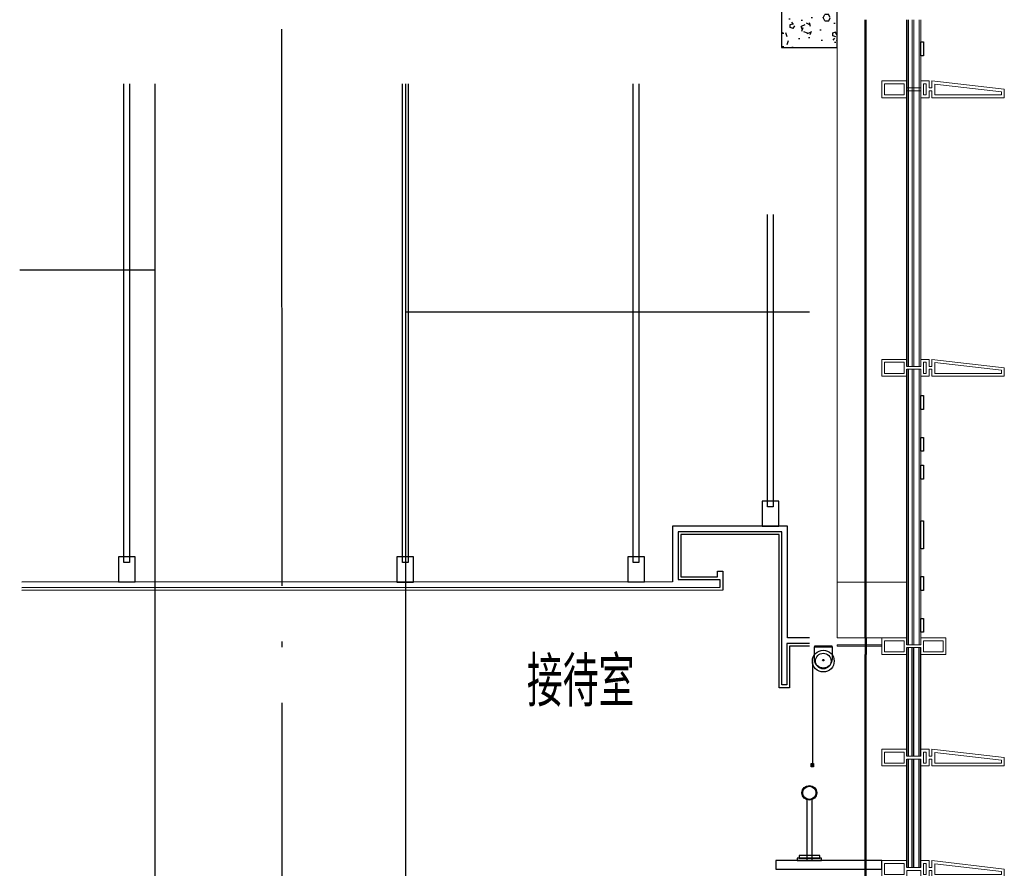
# Model space of a CAD drawing. Extents: x 1147314 to 1218578, y -272074 to -241968.
# Tile 43 of 47: x 1212814 to 1216349, y -265769 to -262722. Entities that reach past the tile are written whole.
import ezdxf

# ---------------------------------------------------------------- set-up
doc = ezdxf.new("R2010")
doc.units = 0
doc.header["$LTSCALE"] = 1000
doc.header["$MEASUREMENT"] = 0
doc.linetypes.add('230303生产综合楼-平面图_t8$0$DOTE', pattern=[2.42, 2, -0.2, 0.02, -0.2])
for name, color, linetype in [('A-DOOR-FIRE', 4, 'Continuous'), ('A-看线', 115, 'Continuous'), ('DOTE', 1, 'Continuous'), ('FF-窗帘-JYZS', 8, 'Continuous'), ('LY_MC_section A', 140, 'Continuous'), ('PUB_HATCH', 8, 'Continuous'), ('PUB_TEXT', 7, 'Continuous'), ('SURFACE', 6, 'Continuous'), ('WALL', 255, 'Continuous'), ('吊顶', 183, 'Continuous'), ('墙身抹灰', 6, 'Continuous')]:
    doc.layers.add(name, color=color, linetype=linetype)
for name, color, linetype, lineweight in [('A-WALL-INSL', 241, 'Continuous', 0), ('WALL-CURT-GLAZ', 120, 'Continuous', 0), ('WALL-CURT-METL', 211, 'Continuous', 0)]:
    doc.layers.add(name, color=color, linetype=linetype, lineweight=lineweight)
doc.styles.add('_TCH_DIM', font='SIMPLEX', dxfattribs={"bigfont": 'GBCBIG'})

# ---------------------------------------------------------------- blocks, each defined once
blk = doc.blocks.new('A$C42b86bd6')
at = {"layer": 'A-看线'}
for points in [[(286, 0), (286, -60)], [(290, 0), (290, -60)]]:
    blk.add_lwpolyline(points, dxfattribs=at)
at = {"layer": 'WALL-CURT-METL'}
for points in [[(230, -60), (230, 0), (140, 0), (140, -25), (90, -25), (90, 0), (0, 0), (0, -60), (90, -60), (90, -35), (140, -35), (140, -60)], [(80, -25), (80, -10), (10, -10), (10, -50), (80, -50)], [(220, -50), (220, -10), (150, -10), (150, -35), (150, -50)]]:
    blk.add_lwpolyline(points, close=True, dxfattribs=at)
blk = doc.blocks.new('A$C827e71c0')
at = {"layer": 'A-DOOR-FIRE'}
blk.add_blockref('A$C42b86bd6', (-90, 0), dxfattribs=at)
blk = doc.blocks.new('A$C37e4a2ef')
at = {"layer": 'A-看线'}
for points in [[(196, -60), (196, 0)], [(200, -60), (200, 0)]]:
    blk.add_lwpolyline(points, dxfattribs=at)
at = {"layer": 'WALL-CURT-METL'}
for points in [[(140, -60), (50, -60), (50, -35), (0, -35), (0, -60), (-30, -60), (-30, -35), (-40, -35), (-40, -60), (-300, -60), (-300, -30), (-40, 0), (-40, -25), (-30, -25), (-30, 0), (0, 0), (0, -25), (50, -25), (50, 0), (140, 0)], [(-50, -50), (-50, -11.2), (-290, -38.9), (-290, -50)], [(-20, -10), (-10, -10), (-10, -50), (-20, -50)], [(130, -25), (130, -10), (60, -10), (60, -50), (130, -50)]]:
    blk.add_lwpolyline(points, close=True, dxfattribs=at)
blk = doc.blocks.new('A$C38d1714a')
at = {"layer": 'A-WALL-INSL'}
blk.add_lwpolyline([(0, 0), (250, 0), (250, -200), (0, -200)], close=True, dxfattribs=at)
blk = doc.blocks.new('A$Ca8bf0082')
at = {"layer": 'FF-窗帘-JYZS'}
blk.add_line((-7.2, -55.8), (-7.2, -424.9), dxfattribs=at)
for points in [[(0, -1.6), (64, -1.6), (64, 0), (0, 0)], [(-11.6, -420.7), (-2.8, -420.7), (-2.8, -432.6), (-11.6, -432.6)], [(-9.6, -422.7), (-4.8, -422.7), (-4.8, -430.6), (-9.6, -430.6)]]:
    blk.add_lwpolyline(points, close=True, dxfattribs=at)
blk.add_lwpolyline([(64, -1.6), (64, -44.8), (63.2, -51.2, -0.871795), (0.8, -51.2), (0, -44.8), (0, -1.6)], format="xyb", dxfattribs=at)
for centre, radius in [((32, -53.2), 39.2), ((32, -53.2), 28), ((32.4, -50.1), 2.73), ((-7.2, -424.9), 1.2)]:
    blk.add_circle(centre, radius, dxfattribs=at)
blk = doc.blocks.new('ew')
at = {"layer": '吊顶'}
for points in [[(1213208.1, -262951.9), (1213208.1, -264670.9), (1213188.1, -264670.9), (1213188.1, -262951.9)], [(1214208.1, -262952.1), (1214208.1, -264671.2), (1214188.1, -264671.2), (1214188.1, -262952.1)], [(1215036.9, -262951.9), (1215036.9, -264670.9), (1215016.9, -264670.9), (1215016.9, -262951.9)], [(1215519.2, -263421.9), (1215519.2, -264470.8), (1215499.2, -264470.8), (1215499.2, -263421.9)], [(1215649.2, -264941.9), (1215570.2, -264941.8), (1215570.2, -264540.8), (1215158.2, -264540.8), (1215158.2, -264740.9), (1212821.1, -264741.6)], [(1215649.2, -264961.9), (1215568.2, -264961.8), (1215568.2, -265110.8), (1215550.2, -265110.8), (1215550.2, -264560.8), (1215178.2, -264560.8), (1215178.2, -264732.5), (1215328.2, -264732.5), (1215328.2, -264760.8), (1212821.1, -264761.6)], [(1215649.2, -264971.9), (1215578.2, -264971.8), (1215578.2, -265120.8), (1215540.2, -265120.8), (1215540.2, -264570.8), (1215188.2, -264570.8), (1215188.2, -264722.5), (1215319.2, -264722.5), (1215319.2, -264702.8), (1215338.2, -264702.8), (1215338.2, -264770.8), (1212821.1, -264771.6)]]:
    blk.add_lwpolyline(points, dxfattribs=at)
for points in [[(1215539.2, -264450.8), (1215479.2, -264450.8), (1215479.2, -264540.8), (1215539.2, -264540.8)], [(1213228.1, -264650.9), (1213168.1, -264650.9), (1213168.1, -264740.9), (1213228.1, -264740.9)], [(1214228.1, -264651.2), (1214168.1, -264651.2), (1214168.1, -264741.2), (1214228.1, -264741.2)], [(1215056.9, -264650.9), (1214996.9, -264650.9), (1214996.9, -264740.9), (1215056.9, -264740.9)], [(1215056.9, -264650.9), (1214996.9, -264650.9), (1214996.9, -264740.9), (1215056.9, -264740.9)]]:
    blk.add_lwpolyline(points, close=True, dxfattribs=at)
at = {"layer": 'FF-窗帘-JYZS'}
blk.add_blockref('A$Ca8bf0082', (1215667.2, -264971.9), dxfattribs=at)

msp = doc.modelspace()

# ---------------------------------------------------------------- hatches: boundary and pattern name
at = {"layer": 'PUB_HATCH'}
h = msp.add_hatch(dxfattribs=at)
h.set_pattern_fill('加气混凝土', color=256, scale=20, style=0)
h.set_pattern_definition([(0, (-1035634.83, 107223.17), (120, 240), [0, -240]), (0, (-1035775.23, 107190.77), (120, 240), [0, -240]), (0, (-1035697.23, 107188.37), (120, 240), [0, -240]), (0, (-1035612.03, 107259.17), (120, 240), [0, -240]), (0, (-1035711.63, 107176.37), (120, 240), [0, -240]), (0, (-1035588.03, 107410.37), (120, 240), [0, -240]), (0, (-1035661.23, 107391.17), (120, 240), [0, -240]), (0, (-1035622.83, 107361.17), (120, 240), [0, -240]), (0, (-1035818.43, 107356.37), (120, 240), [0, -240]), (0, (-1035700.83, 107345.57), (120, 240), [0, -240]), (0, (-1035746.43, 107284.37), (120, 240), [0, -240]), (0, (-1035744.03, 107194.37), (120, 240), [0, -240]), (0, (-1035654.03, 107184.77), (120, 240), [0, -240]), (0, (-1035588.03, 107290.37), (120, 240), [0, -240]), (0, (-1035812.43, 107253.17), (120, 240), [0, -240]), (0, (-1035792.03, 107293.97), (120, 240), [0, -240]), (0, (-1035698.43, 107277.17), (120, 240), [0, -240]), (0, (-1035732.03, 107242.37), (120, 240), [0, -240]), (0, (-1035751.23, 107321.57), (120, 240), [0, -240]), (0, (-1035721.23, 107411.57), (120, 240), [0, -240]), (0, (-1035802.83, 107202.77), (120, 240), [0, -240]), (0, (-1035670.83, 107362.37), (120, 240), [0, -240]), (0, (-1035782.43, 107365.97), (120, 240), [0, -240]), (0, (-1035801.63, 107397.17), (120, 240), [0, -240]), (130.601294, (-1035602.771, 107335.222), (-599.99999337, 720.00000315), [10.536622, -4414.8444]), (18.4349488, (-1035619.914, 107339.794), (599.9999978, 239.9999982), [10.842096, -1507.05116]), (90, (-1035619.91, 107329.51), (120, 240), [10.285714, -469.71426]), (161.565051, (-1035609.63, 107326.08), (-600.000003, 239.9999821), [10.842096, -1507.05116]), (53.1301023, (-1035609.63, 107326.08), (120.0000002, 239.9999999), [11.428572, -1188.5714]), (135, (-1035600.486, 107203.79), (-120.0000145, 239.9999838), [9.697464, -669.12504]), (45, (-1035614.2, 107203.79), (119.9999992, 239.999999), [9.697464, -669.12504]), (135, (-1035607.34, 107196.94), (-120.0000145, 239.9999838), [9.697464, -669.12504]), (45, (-1035607.34, 107196.94), (119.9999992, 239.999999), [9.697464, -669.12504]), (116.565051, (-1035715.91, 107364.94), (-2e-05, 479.999987), [12.77753, -255.5506]), (180, (-1035721.63, 107376.37), (-120, 240), [13.714286, -226.2857]), (63.434949, (-1035741.06, 107364.94), (1e-06, 479.999998), [12.77753, -255.5506]), (116.565051, (-1035735.34, 107353.5), (-2e-05, 479.999987), [12.77753, -255.5506]), (0, (-1035735.34, 107353.5), (120, 240), [13.714286, -226.2857]), (63.434949, (-1035721.63, 107353.5), (1e-06, 479.999998), [12.77753, -255.5506]), (107.102728, (-1035625.629, 107283.794), (-359.999986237, 1200.000001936), [15.544538, -6513.161]), (143.972626, (-1035630.2, 107298.65), (-2279.9999711, 1679.9999981), [15.544538, -3248.808]), (180, (-1035642.77, 107307.8), (-120, 240), [14.857142, -225.14284]), (36.0273733, (-1035670.2, 107298.65), (2279.99998315, 1679.99998189), [15.544538, -3248.808]), (71.5650511, (-1035674.77, 107284.937), (360.00000185, 1199.99999793), [14.456126, -1503.43712]), (107.102728, (-1035670.2, 107270.079), (-359.999986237, 1200.000001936), [15.544538, -6513.161]), (143.972626, (-1035657.629, 107260.937), (-2279.9999711, 1679.9999981), [15.544538, -3248.808]), (0, (-1035657.63, 107260.94), (120, 240), [14.857142, -225.14284]), (36.0273733, (-1035642.771, 107260.937), (2279.99998315, 1679.99998189), [15.544538, -3248.808]), (71.5650511, (-1035630.2, 107270.08), (360.00000185, 1199.99999793), [14.456126, -1503.43712]), (150.255118, (-1035623.343, 107395.794), (-360.00000085, 239.99999703), [9.214008, -1925.72784]), (90, (-1035631.34, 107391.22), (120, 240), [9.142858, -470.8571]), (29.7448813, (-1035631.343, 107391.222), (360.0000002, 239.99999888), [9.214008, -1925.72784]), (116.565051, (-1035679.34, 107225.5), (-2e-05, 479.999987), [12.77753, -255.5506]), (168.690067, (-1035685.057, 107236.937), (-1080.0000008, 239.99999398), [11.654902, -2435.8742]), (41.1859251, (-1035705.629, 107231.222), (2999.999981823, 2639.999976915), [12.148738, -5090.3208]), (90, (-1035705.63, 107219.79), (120, 240), [11.428572, -468.5714]), (138.814074, (-1035696.486, 107211.794), (-2999.999946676, 2640.000016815), [12.148738, -5090.3208]), (16.6992442, (-1035696.486, 107211.794), (3959.999970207, 1199.99998743), [11.93178, -4999.415]), (60.9453959, (-1035685.057, 107215.222), (119.99999968, 239.99999788), [11.766434, -4930.1358]), (109.983106, (-1035779.914, 107326.079), (-600.00000226, 1679.999995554), [13.3768, -5604.879]), (155.556045, (-1035784.486, 107338.651), (-1560.000005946, 719.99998504), [13.809194, -5786.0526]), (24.4439547, (-1035809.629, 107338.651), (1560.00000078, 719.999996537), [13.809194, -5786.0526]), (70.0168934, (-1035814.2, 107326.079), (600.00000181, 1679.99999583), [13.3768, -5604.879]), (109.983106, (-1035809.629, 107313.508), (-600.00000226, 1679.999995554), [13.3768, -5604.879]), (160.016893, (-1035797.057, 107308.937), (-600.00000035, 239.99998907), [13.3768, -2795.751]), (19.9831065, (-1035797.057, 107308.937), (599.9999967, 239.99999962), [13.3768, -2795.751]), (70.0168934, (-1035784.486, 107313.508), (600.00000181, 1679.99999583), [13.3768, -5604.879]), (122.005383, (-1035690.771, 107304.365), (-120.0000161, 239.99998775), [10.781693, -2253.3736]), (18.4349488, (-1035706.77, 107310.08), (599.9999978, 239.9999982), [10.842096, -1507.05116]), (90, (-1035706.77, 107299.79), (120, 240), [10.285714, -469.71426]), (161.565051, (-1035696.486, 107296.365), (-600.000003, 239.9999821), [10.842096, -1507.05116]), (54.4623222, (-1035696.486, 107296.365), (839.99999878, 1199.9999982), [9.831228, -4119.2846]), (116.565051, (-1035760.49, 107246.08), (-2e-05, 479.999987), [12.77753, -255.5506]), (180, (-1035766.2, 107257.5), (-120, 240), [12.571428, -227.42856]), (59.0362434, (-1035785.629, 107246.08), (120.00000039, 239.99999884), [13.32789, -2785.5288]), (120.963756, (-1035778.771, 107234.65), (-120.0000164, 239.99998898), [13.32789, -2785.5288]), (0, (-1035778.77, 107234.65), (120, 240), [12.571428, -227.42856]), (63.434949, (-1035766.2, 107234.65), (1e-06, 479.999998), [12.77753, -255.5506])])
h.paths.add_polyline_path([(1215749.2, -261821.9), (1215549.2, -261821.9), (1215549.2, -262821.9), (1215749.2, -262821.9)])

# ---------------------------------------------------------------- linework, layer by layer
at = {"layer": 'A-WALL-INSL'}
msp.add_lwpolyline([(1215849.2, -262721.9), (1215849.2, -263871.9), (1215849.2, -264741.9), (1215749.2, -264741.9), (1215749.2, -263871.9), (1215749.2, -262721.9)], dxfattribs=at)
at = {"layer": 'A-看线'}
for p, q in [((1213299.2, -263621.9), (1212813.8, -263621.9)), ((1215649.2, -263771.9), (1214199.2, -263771.9))]:
    msp.add_line(p, q, dxfattribs=at)
for points in [[(1215849.2, -263941.9), (1215849.2, -262721.9)], [(1215853.2, -263941.9), (1215853.2, -262721.9)], [(1215999.2, -263966.9), (1215999.2, -262721.9)], [(1216005.2, -263966.9), (1216005.2, -262721.9)], [(1213299.2, -262951.9), (1213299.2, -266621.9)], [(1214199.2, -262951.9), (1214199.2, -266621.9)], [(1215999.2, -264966.9), (1215999.2, -263976.9)], [(1216005.2, -264966.9), (1216005.2, -263976.9)], [(1215849.2, -264941.9), (1215849.2, -264001.9)], [(1215853.2, -264941.9), (1215853.2, -264001.9)], [(1215999.2, -265366.9), (1215999.2, -264976.9)], [(1216005.2, -265366.9), (1216005.2, -264976.9)], [(1215849.2, -265341.9), (1215849.2, -265001.9)], [(1215853.2, -265341.9), (1215853.2, -265001.9)], [(1215849.2, -265741.9), (1215849.2, -265401.9)], [(1215853.2, -265741.9), (1215853.2, -265401.9)], [(1215999.2, -265766.9), (1215999.2, -265376.9)], [(1216005.2, -265766.9), (1216005.2, -265376.9)]]:
    msp.add_lwpolyline(points, dxfattribs=at)
at = {"layer": 'DOTE', "linetype": '230303生产综合楼-平面图_t8$0$DOTE'}
msp.add_lwpolyline([(1213757.4, -269595.3), (1213749.2, -245535.4)], dxfattribs=at)
at = {"layer": 'LY_MC_section A', "color": 41}
for points in [[(1216049.2, -262801.9), (1216059.2, -262801.9), (1216059.2, -262851.9), (1216049.2, -262851.9)], [(1216049.2, -264071.9), (1216059.2, -264071.9), (1216059.2, -264121.9), (1216049.2, -264121.9)], [(1216049.2, -264221.9), (1216059.2, -264221.9), (1216059.2, -264271.9), (1216049.2, -264271.9)], [(1216049.2, -264321.9), (1216059.2, -264321.9), (1216059.2, -264371.9), (1216049.2, -264371.9)], [(1216049.2, -264521.9), (1216059.2, -264521.9), (1216059.2, -264621.9), (1216049.2, -264621.9)], [(1216049.2, -264721.9), (1216059.2, -264721.9), (1216059.2, -264771.9), (1216049.2, -264771.9)], [(1216049.2, -264871.9), (1216059.2, -264871.9), (1216059.2, -264921.9), (1216049.2, -264921.9)]]:
    msp.add_lwpolyline(points, close=True, dxfattribs=at)
at = {"layer": 'LY_MC_section A'}
for points in [[(1216018.2, -265366.9), (1216018.2, -264976.9)], [(1216024.2, -265366.9), (1216024.2, -264976.9)], [(1216043.2, -265366.9), (1216043.2, -264976.9)], [(1216049.2, -265366.9), (1216049.2, -264976.9)], [(1216018.2, -265766.9), (1216018.2, -265376.9)], [(1216024.2, -265766.9), (1216024.2, -265376.9)], [(1216043.2, -265766.9), (1216043.2, -265376.9)], [(1216049.2, -265766.9), (1216049.2, -265376.9)]]:
    msp.add_lwpolyline(points, dxfattribs=at)
at = {"layer": 'WALL'}
msp.add_lwpolyline([(1215749.2, -261821.9), (1215549.2, -261821.9), (1215549.2, -262821.9), (1215749.2, -262821.9)], close=True, dxfattribs=at)
at = {"layer": 'WALL-CURT-GLAZ'}
for p, q in [((1216018.2, -263966.9), (1216018.2, -262721.9)), ((1216024.2, -263966.9), (1216024.2, -262721.9)), ((1216043.2, -263966.9), (1216043.2, -262721.9)), ((1216049.2, -263966.9), (1216049.2, -262721.9)), ((1216018.2, -264966.9), (1216018.2, -263976.9)), ((1216024.2, -264966.9), (1216024.2, -263976.9)), ((1216043.2, -264966.9), (1216043.2, -263976.9)), ((1216049.2, -264966.9), (1216049.2, -263976.9))]:
    msp.add_line(p, q, dxfattribs=at)
msp.add_lwpolyline([(1215749.2, -264966.9), (1215909.1, -264966.9), (1215909.1, -264971.9), (1215749.2, -264971.9)], close=True, dxfattribs=at)
at = {"layer": '吊顶'}
for points in [[(1215640.2, -265523.3), (1215640.2, -265741.9)], [(1215658.2, -265523.3), (1215658.2, -265741.9)]]:
    msp.add_lwpolyline(points, dxfattribs=at)
for points in [[(1215605.8, -265741.9), (1215692.6, -265741.9), (1215692.6, -265732.6), (1215605.8, -265732.6)], [(1215612.3, -265732.6), (1215687.1, -265732.6), (1215687.1, -265723.4), (1215612.3, -265723.4)]]:
    msp.add_lwpolyline(points, close=True, dxfattribs=at)
for radius in [26.5, 23.5]:
    msp.add_circle((1215649.2, -265498.4), radius, dxfattribs=at)
at = {"layer": '墙身抹灰'}
msp.add_lwpolyline([(1215909.2, -265741.9), (1215529.2, -265741.9), (1215529.2, -265771.9), (1215909.2, -265771.9)], close=True, dxfattribs=at)

# ---------------------------------------------------------------- block references
at = {"layer": 'A-DOOR-FIRE', "xscale": -1}
for p in [(1216049.2, -262941.9), (1216049.2, -263941.9), (1216049.2, -265341.9), (1216049.2, -265741.9)]:
    msp.add_blockref('A$C37e4a2ef', p, dxfattribs=at)
at = {"layer": 'FF-窗帘-JYZS'}
msp.add_blockref('ew', (0, 0), dxfattribs=at)
at = {"layer": 'LY_MC_section A', "xscale": -1}
msp.add_blockref('A$C827e71c0', (1216049.2, -264941.9), dxfattribs=at)
at = {"layer": 'SURFACE', "xscale": -1}
msp.add_blockref('A$C38d1714a', (1215999.2, -264741.9), dxfattribs=at)

# ---------------------------------------------------------------- texts
at = {"layer": 'PUB_TEXT', "style": '_TCH_DIM'}
msp.add_text('接待室', height=178.72, dxfattribs=at).set_placement((1214634.9, -265188.6))

doc.saveas('drawing.dxf')
